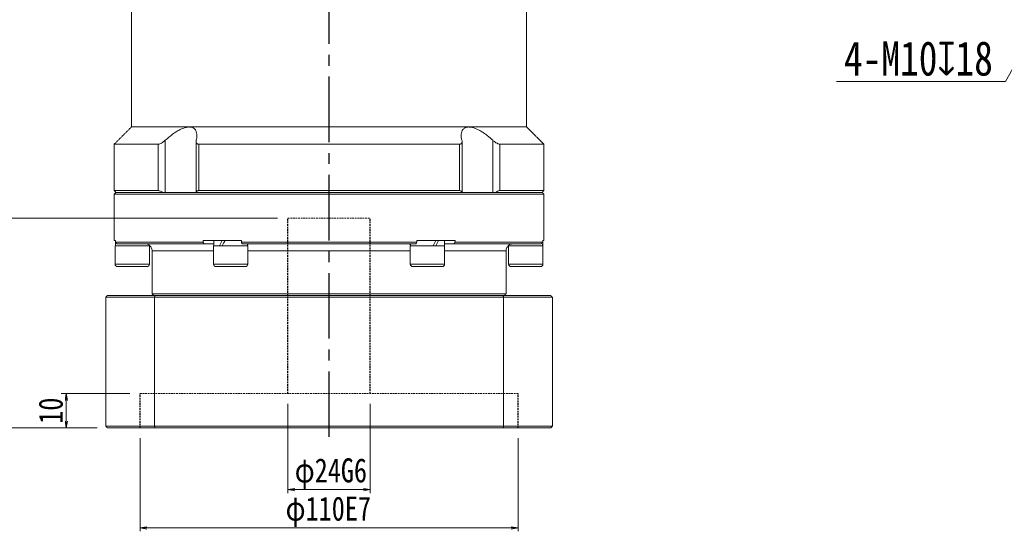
# Model space of a CAD drawing. Header units: millimetres. Extents: x 36 to 1352, y 12 to 678.
# Tile 3 of 5: x 197 to 483, y 253 to 402. Entities that reach past the tile are written whole.
import ezdxf

# ---------------------------------------------------------------- set-up
doc = ezdxf.new("R2010")
doc.units = ezdxf.units.MM
doc.linetypes.add('CENTER2', pattern=[28.575, 19.05, -3.175, 3.175, -3.175])
doc.linetypes.add('DASHED', pattern=[0.75, 0.5, -0.25])
doc.layers.add('3中心线层', color=1, linetype='CENTER2')
doc.layers.add('尺寸线层', color=3, linetype='Continuous', lineweight=18)
doc.styles.add('宋体', font='SimSun.ttf', dxfattribs={"width": 0.8})
doc.dimstyles.new('A水平标注$0', dxfattribs={"dimtxt": 3.5, "dimasz": 2, "dimexe": 1.5, "dimexo": 3, "dimgap": 1.1, "dimtad": 1, "dimtoh": 1, "dimdec": 4, "dimdsep": 46, "dimtxsty": '宋体', "dimblk": 'OPEN', "dimcen": 3, "dimclrd": 3, "dimclre": 3, "dimclrt": 6, "dimadec": 0, "dimazin": 0, "dimtm": 1e-09, "dimtfac": 1, "dimtdec": 4, "dimtix": 1, "dimtmove": 0, "dimatfit": 3, "dimldrblk": 'OPEN', "dimfxl": 0, "dimlwd": 13, "dimlwe": 13, "dimarcsym": 0})
doc.dimstyles.new('D直径标注φ25', dxfattribs={"dimtxt": 3.5, "dimasz": 2, "dimexe": 1, "dimexo": 3, "dimtad": 1, "dimtoh": 1, "dimdec": 1, "dimdsep": 46, "dimtxsty": '宋体', "dimblk": 'OPEN', "dimcen": 3, "dimclrd": 3, "dimclre": 3, "dimclrt": 130, "dimadec": 0, "dimazin": 0, "dimtm": 1e-09, "dimtfac": 1, "dimtdec": 1, "dimtmove": 0, "dimatfit": 0, "dimldrblk": 'OPEN', "dimfxl": 0, "dimlwd": 13, "dimlwe": 13, "dimarcsym": 0})
doc.dimstyles.new('螺孔(M8-7H)', dxfattribs={"dimtxt": 3.5, "dimasz": 2, "dimexe": 1.25, "dimexo": 3, "dimtad": 1, "dimtoh": 1, "dimdec": 4, "dimdsep": 46, "dimtxsty": '宋体', "dimblk": 'OPEN', "dimcen": 3, "dimclrd": 3, "dimclre": 3, "dimclrt": 2, "dimadec": 0, "dimazin": 0, "dimtm": 1e-09, "dimtfac": 1, "dimtdec": 4, "dimtmove": 0, "dimatfit": 3, "dimldrblk": 'OPEN', "dimfxl": 0, "dimlwd": 9, "dimlwe": 9, "dimarcsym": 0})

# ---------------------------------------------------------------- blocks, each defined once
blk = doc.blocks.new('_Open')
at = {"color": 0, "linetype": 'ByBlock', "lineweight": -2}
for p, q in [((-1, 0.17), (0, 0)), ((-1, -0.17), (0, 0)), ((0, 0), (-1, 0))]:
    blk.add_line(p, q, dxfattribs=at)
blk = doc.blocks.new('*D32')
at = {"color": 3, "lineweight": 9, "transparency": 16777216}
for p, q in [((521.45, 451.94), (522.42, 453.69)), ((520.47, 450.2), (515.57, 441.48)), ((483.41, 384.28), (514.59, 439.74)), ((434.24, 384.28), (483.41, 384.28))]:
    blk.add_line(p, q, dxfattribs=at)
at = {"layer": 'Defpoints', "color": 0, "transparency": 16777216}
for p in [(520.47, 450.2), (515.57, 441.48)]:
    blk.add_point(p, dxfattribs=at)
at = {"color": 3, "lineweight": 9, "transparency": 16777216, "xscale": 2, "yscale": 2, "zscale": 2}
for p, rotation in [((520.47, 450.2), 240.6614555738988), ((515.57, 441.48), 60.66145557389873)]:
    blk.add_blockref('_Open', p, dxfattribs=dict(at, rotation=rotation))
at = {"color": 2, "transparency": 16777216, "insert": (458.08, 390.89), "char_height": 10, "attachment_point": 5, "style": '宋体', "bg_fill": 3, "box_fill_scale": 1.1, "bg_fill_color": 257, "bg_fill_transparency": 0}
blk.add_mtext('4-M10{\\famgdt|b0|i0|c0|p0;x}{18}', dxfattribs=at)
blk = doc.blocks.new('*D35')
at = {"color": 3, "lineweight": 13, "transparency": 16777216}
for p, q in [((231.58, 280.52), (231.58, 253.45)), ((341.58, 280.52), (341.58, 253.45)), ((233.58, 254.45), (339.58, 254.45))]:
    blk.add_line(p, q, dxfattribs=at)
at = {"layer": 'Defpoints', "color": 0, "transparency": 16777216}
for p in [(231.58, 283.52), (341.58, 283.52), (341.58, 254.45)]:
    blk.add_point(p, dxfattribs=at)
at = {"color": 3, "lineweight": 13, "transparency": 16777216, "xscale": 2, "yscale": 2, "zscale": 2, "rotation": 180}
blk.add_blockref('_Open', (231.58, 254.45), dxfattribs=at)
at = {"color": 3, "lineweight": 13, "transparency": 16777216, "xscale": 2, "yscale": 2, "zscale": 2}
blk.add_blockref('_Open', (341.58, 254.45), dxfattribs=at)
at = {"color": 130, "transparency": 16777216, "insert": (286.37, 259.11), "char_height": 7, "attachment_point": 5, "style": '宋体', "bg_fill": 3, "box_fill_scale": 1.1, "bg_fill_color": 256, "bg_fill_true_color": 13158600, "bg_fill_transparency": 0}
blk.add_mtext('φ110E7', dxfattribs=at)
blk = doc.blocks.new('*D36')
at = {"color": 3, "lineweight": 13, "transparency": 16777216}
for p, q in [((274.58, 290.52), (274.58, 264.56)), ((298.58, 290.52), (298.58, 264.56)), ((276.58, 265.56), (296.58, 265.56))]:
    blk.add_line(p, q, dxfattribs=at)
at = {"layer": 'Defpoints', "color": 0, "transparency": 16777216}
for p in [(274.58, 293.52), (298.58, 293.52)]:
    blk.add_point(p, dxfattribs=at)
at = {"color": 3, "lineweight": 13, "transparency": 16777216, "xscale": 2, "yscale": 2, "zscale": 2, "rotation": 180}
blk.add_blockref('_Open', (274.58, 265.56), dxfattribs=at)
at = {"color": 3, "lineweight": 13, "transparency": 16777216, "xscale": 2, "yscale": 2, "zscale": 2}
blk.add_blockref('_Open', (298.58, 265.56), dxfattribs=at)
at = {"color": 130, "transparency": 16777216, "insert": (287.12, 270.22), "char_height": 7, "attachment_point": 5, "style": '宋体', "bg_fill": 3, "box_fill_scale": 1.1, "bg_fill_color": 256, "bg_fill_true_color": 13158600, "bg_fill_transparency": 0}
blk.add_mtext('φ24G6', dxfattribs=at)
at = {"layer": 'Defpoints', "color": 0, "transparency": 16777216}
blk.add_point((298.58, 265.56), dxfattribs=at)
blk = doc.blocks.new('*D37')
at = {"layer": 'Defpoints', "color": 0, "transparency": 16777216}
for p in [(231.58, 293.52), (210.13, 283.52), (222.08, 283.52)]:
    blk.add_point(p, dxfattribs=at)
at = {"layer": '尺寸线层', "color": 3, "lineweight": 13, "transparency": 16777216}
for p, q in [((228.58, 293.52), (208.63, 293.52)), ((210.13, 291.52), (210.13, 285.52)), ((219.08, 283.52), (208.63, 283.52))]:
    blk.add_line(p, q, dxfattribs=at)
at = {"layer": '尺寸线层', "color": 3, "lineweight": 13, "transparency": 16777216, "xscale": 2, "yscale": 2, "zscale": 2}
for p, rotation in [((210.13, 293.52), 90), ((210.13, 283.52), 270)]:
    blk.add_blockref('_Open', p, dxfattribs=dict(at, rotation=rotation))
at = {"layer": '尺寸线层', "color": 6, "transparency": 16777216, "insert": (205.63, 288.52), "char_height": 7, "attachment_point": 5, "rotation": 90, "style": '宋体', "bg_fill": 3, "box_fill_scale": 1.1, "bg_fill_color": 256, "bg_fill_true_color": 13158600, "bg_fill_transparency": 0}
blk.add_mtext('10', dxfattribs=at)
blk = doc.blocks.new('*D38')
at = {"layer": 'Defpoints', "color": 0, "transparency": 16777216}
for p in [(274.58, 344.52), (190.23, 283.52), (222.08, 283.52)]:
    blk.add_point(p, dxfattribs=at)
at = {"layer": '尺寸线层', "color": 3, "lineweight": 13, "transparency": 16777216}
for p, q in [((271.58, 344.52), (188.73, 344.52)), ((190.23, 342.52), (190.23, 285.52)), ((219.08, 283.52), (188.73, 283.52))]:
    blk.add_line(p, q, dxfattribs=at)
at = {"layer": '尺寸线层', "color": 3, "lineweight": 13, "transparency": 16777216, "xscale": 2, "yscale": 2, "zscale": 2}
for p, rotation in [((190.23, 344.52), 90), ((190.23, 283.52), 270)]:
    blk.add_blockref('_Open', p, dxfattribs=dict(at, rotation=rotation))
at = {"layer": '尺寸线层', "color": 6, "transparency": 16777216, "insert": (185.73, 313.02), "char_height": 7, "attachment_point": 5, "rotation": 90, "style": '宋体', "bg_fill": 3, "box_fill_scale": 1.1, "bg_fill_color": 256, "bg_fill_true_color": 13158600, "bg_fill_transparency": 0}
blk.add_mtext('61', dxfattribs=at)

msp = doc.modelspace()

# ---------------------------------------------------------------- linework, layer by layer
at = {"color": 7, "linetype": 'Continuous', "lineweight": 15}
for p, q in [((245.92383, 371.01902), (229.08247, 371.01902)), ((327.24111, 371.01902), (245.92383, 371.01902)), ((344.08247, 371.01902), (327.24111, 371.01902)), ((238.93723, 352.01902), (238.93723, 367.16639)), ((334.22771, 367.16639), (334.22771, 352.01902)), ((236.89846, 366.01902), (224.08247, 366.01902)), ((236.89846, 366.01902), (236.89846, 352.51902)), ((324.50014, 366.01902), (248.6648, 366.01902)), ((248.6648, 352.51902), (248.6648, 366.01902)), ((324.50014, 366.01902), (324.50014, 352.51902)), ((349.08247, 366.01902), (336.26647, 366.01902)), ((336.26647, 352.51902), (336.26647, 366.01902)), ((236.89846, 352.51902), (224.08247, 352.51902)), ((324.50014, 352.51902), (248.6648, 352.51902)), ((349.08247, 352.51902), (336.26647, 352.51902)), ((224.08247, 351.51902), (286.58247, 351.51902)), ((286.58247, 352.01902), (224.58247, 352.01902)), ((224.58247, 352.01902), (238.11984, 352.01902)), ((247.91241, 352.01902), (325.25253, 352.01902)), ((348.58247, 352.01902), (286.58247, 352.01902)), ((286.58247, 351.51902), (349.08247, 351.51902)), ((335.0451, 352.01902), (348.58247, 352.01902)), ((224.08247, 338.01902), (224.41635, 338.01902)), ((229.33247, 336.41902), (224.33247, 336.41902)), ((224.41635, 337.51902), (224.41635, 338.01902)), ((249.91208, 337.51902), (224.41635, 337.51902)), ((224.91002, 337.01902), (250.2343, 337.01902)), ((234.33247, 336.41902), (229.33247, 336.41902)), ((249.91208, 338.01902), (249.91208, 337.51902)), ((249.91208, 338.01902), (261.08674, 338.01902)), ((250.2343, 337.01902), (253.01747, 337.01902)), ((262.28759, 336.41902), (252.95747, 336.41902)), ((261.08674, 337.51902), (261.08674, 338.01902)), ((312.0782, 337.51902), (261.08674, 337.51902)), ((261.25819, 337.01902), (311.90675, 337.01902)), ((262.95747, 336.41902), (262.28759, 336.41902)), ((263.26922, 337.01902), (263.45747, 337.01902)), ((309.70747, 337.01902), (309.89571, 337.01902)), ((320.20747, 336.41902), (310.20747, 336.41902)), ((312.0782, 338.01902), (312.0782, 337.51902)), ((312.0782, 338.01902), (323.25285, 338.01902)), ((320.14747, 337.01902), (322.93064, 337.01902)), ((322.93064, 337.01902), (348.25492, 337.01902)), ((323.25285, 337.51902), (323.25285, 338.01902)), ((348.74858, 337.51902), (323.25285, 337.51902)), ((348.83247, 336.41902), (338.83247, 336.41902)), ((348.74858, 338.01902), (348.74858, 337.51902)), ((348.74858, 338.01902), (349.08247, 338.01902)), ((235.08247, 335.01902), (252.95747, 335.01902)), ((262.95747, 335.01902), (310.20747, 335.01902)), ((320.20747, 335.01902), (338.08247, 335.01902)), ((229.33247, 331.16902), (224.33247, 331.16902)), ((225.08247, 330.41902), (229.33247, 330.41902)), ((234.33247, 331.16902), (229.33247, 331.16902)), ((229.33247, 330.41902), (233.58247, 330.41902)), ((262.28759, 331.16902), (252.95747, 331.16902)), ((253.70747, 330.41902), (261.63808, 330.41902)), ((261.63808, 330.41902), (262.20747, 330.41902)), ((262.95747, 331.16902), (262.28759, 331.16902)), ((320.20747, 331.16902), (310.20747, 331.16902)), ((310.95747, 330.41902), (319.45747, 330.41902)), ((348.83247, 331.16902), (338.83247, 331.16902)), ((339.58247, 330.41902), (348.08247, 330.41902)), ((221.58247, 321.51902), (235.77646, 321.51902)), ((221.58247, 321.51902), (221.58247, 284.01902)), ((235.94898, 322.01902), (222.08247, 322.01902)), ((338.08247, 322.51902), (235.08247, 322.51902)), ((235.77646, 321.51902), (337.38847, 321.51902)), ((235.77646, 284.01902), (235.77646, 321.51902)), ((337.21595, 322.01902), (235.94898, 322.01902)), ((351.08247, 322.01902), (337.21595, 322.01902)), ((337.38847, 321.51902), (337.38847, 284.01902)), ((337.38847, 321.51902), (351.58247, 321.51902)), ((351.58247, 284.01902), (351.58247, 321.51902)), ((235.77646, 284.01902), (221.58247, 284.01902)), ((337.38847, 284.01902), (235.77646, 284.01902)), ((351.58247, 284.01902), (337.38847, 284.01902)), ((222.08247, 283.51902), (235.94898, 283.51902)), ((235.94898, 283.51902), (337.21595, 283.51902)), ((337.21595, 283.51902), (351.08247, 283.51902))]:
    msp.add_line(p, q, dxfattribs=at)
at = {"color": 6, "linetype": 'DASHED', "lineweight": 15}
for p, q in [((274.58247, 344.51902), (298.58247, 344.51902)), ((231.58247, 293.51902), (341.58247, 293.51902))]:
    msp.add_line(p, q, dxfattribs=at)
at = {"color": 7, "linetype": 'Continuous', "lineweight": 15}
for centre, radius, start, end in [((233.08247, 335.01902), 2, 0, 30.1681269), ((340.08247, 335.01902), 2, 149.8150812, 180), ((225.08247, 331.16902), 0.75, 180, 270), ((233.58247, 331.16902), 0.75, 270, 0), ((253.70747, 331.16902), 0.75, 180, 270), ((262.20747, 331.16902), 0.75, 270, 0), ((310.95747, 331.16902), 0.75, 180, 270), ((319.45747, 331.16902), 0.75, 270, 0), ((339.58247, 331.16902), 0.75, 180, 270), ((348.08247, 331.16902), 0.75, 270, 0)]:
    msp.add_arc(centre, radius, start, end, dxfattribs=at)
at = {"color": 7, "linetype": 'Continuous', "lineweight": 15, "extrusion": (0, 0, -1)}
for centre, major_axis, ratio, start_param, end_param in [((229.33247, 338.01902), (0, 8.55633), 0.577350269, 4.618754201, 4.71238898), ((229.33247, 336.41902), (0, 8.55633), 0.577350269, 4.71238898, 4.837645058), ((257.95747, 338.01902), (4.54557, 8.49348), 0.227735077, 4.403003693, 4.591107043), ((257.95747, 336.41902), (4.54557, 8.49348), 0.227735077, 4.591107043, 4.779210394), ((257.95747, 338.01902), (3.07332, 5.74255), 0.227735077, 4.452374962, 4.591107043), ((315.20747, 338.01902), (4.54557, 8.49348), 0.227735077, 1.44951439, 1.63761774), ((315.20747, 336.41902), (3.07332, 5.74255), 0.227735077, 1.310782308, 1.44951439), ((315.20747, 336.41902), (4.54557, 8.49348), 0.227735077, 1.261411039, 1.44951439), ((343.83247, 338.01902), (0, 8.55633), 0.577350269, 1.570796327, 1.758899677), ((343.83247, 336.41902), (0, 8.55633), 0.577350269, 1.477161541, 1.570796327)]:
    msp.add_ellipse(centre, major_axis=major_axis, ratio=ratio, start_param=start_param, end_param=end_param, dxfattribs=at)
at = {"color": 7, "linetype": 'Continuous', "lineweight": 15}
for points in [[(229.08247, 371.01902), (229.08247, 407.01902)], [(344.08247, 407.01902), (344.08247, 371.01902)], [(224.08247, 366.01902), (229.08247, 371.01902)], [(344.08247, 371.01902), (349.08247, 366.01902)], [(247.87816, 352.01902), (247.87816, 366.78892)], [(325.28677, 366.78923), (325.28677, 352.01902)], [(224.08247, 352.51902), (224.08247, 366.01902)], [(349.08247, 366.01902), (349.08247, 352.51902)], [(224.58247, 352.01902), (224.08247, 352.51902)], [(349.08247, 352.51902), (348.58247, 352.01902)], [(224.08247, 351.51902), (224.58247, 352.01902)], [(224.08247, 338.01902), (224.08247, 351.51902)], [(348.58247, 352.01902), (349.08247, 351.51902)], [(349.08247, 351.51902), (349.08247, 338.01902)], [(224.33247, 331.16902), (224.33247, 336.41902)], [(224.41635, 337.51902), (224.91002, 337.01902)], [(234.27247, 336.64408), (234.27247, 336.41902)], [(234.33247, 336.41902), (234.33247, 331.16902)], [(250.2343, 337.01902), (249.91208, 337.51902)], [(252.95747, 331.16902), (252.95747, 336.41902)], [(253.01747, 336.41902), (253.01747, 338.01902)], [(261.08674, 337.51902), (261.25819, 337.01902)], [(262.89747, 337.01902), (262.89747, 336.41902)], [(262.95747, 336.41902), (262.95747, 331.16902)], [(310.20747, 331.16902), (310.20747, 336.41902)], [(310.26747, 336.41902), (310.26747, 337.01902)], [(311.90675, 337.01902), (312.0782, 337.51902)], [(320.14747, 338.01902), (320.14747, 336.41902)], [(320.20747, 336.41902), (320.20747, 331.16902)], [(323.25285, 337.51902), (322.93064, 337.01902)], [(338.83247, 331.16902), (338.83247, 336.41902)], [(338.89247, 336.41902), (338.89247, 336.61142)], [(348.25492, 337.01902), (348.74858, 337.51902)], [(348.83247, 336.41902), (348.83247, 331.16902)], [(235.08247, 322.51902), (235.08247, 335.01902)], [(338.08247, 335.01902), (338.08247, 322.51902)], [(221.58247, 321.51902), (222.08247, 322.01902)], [(235.58247, 322.01902), (235.08247, 322.51902)], [(235.94898, 322.01902), (235.77646, 321.51902)], [(337.38847, 321.51902), (337.21595, 322.01902)], [(338.08247, 322.51902), (337.58247, 322.01902)], [(351.08247, 322.01902), (351.58247, 321.51902)], [(222.08247, 283.51902), (221.58247, 284.01902)], [(235.77646, 284.01902), (235.94898, 283.51902)], [(337.21595, 283.51902), (337.38847, 284.01902)], [(351.58247, 284.01902), (351.08247, 283.51902)]]:
    msp.add_open_spline(points, degree=1, dxfattribs=at)
for points, knots in [([(245.92383, 371.01902), (245.5223, 370.98066), (244.69116, 370.90125), (243.35892, 370.34723), (242.1337, 369.65903), (240.64562, 368.65725), (239.6262, 367.76763), (238.93723, 367.16639)], [0, 0, 0, 0, 1.493533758, 3.091577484, 4.322036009, 5.554470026, 8.123989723, 8.123989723, 8.123989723, 8.123989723]), ([(247.92919, 367.16639), (247.98067, 367.39965), (248.08404, 367.86802), (248.13888, 368.58755), (248.08308, 369.31577), (247.87127, 369.9522), (247.52695, 370.44255), (247.10854, 370.76482), (246.59996, 370.96053), (246.19409, 371.01649), (245.95592, 371.01872), (245.92383, 371.01902)], [0, 0, 0, 0, 0.626246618, 1.257495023, 2.032414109, 2.823629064, 3.42820033, 4.048095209, 4.555440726, 5.077036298, 5.158257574, 5.158257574, 5.158257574, 5.158257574]), ([(327.24111, 371.01902), (327.0603, 371.00986), (326.69409, 370.99131), (326.22516, 370.84099), (325.82372, 370.60176), (325.45319, 370.21891), (325.17004, 369.66193), (325.03088, 368.91591), (325.04278, 368.07821), (325.17109, 367.4719), (325.23575, 367.16639)], [0, 0, 0, 0, 0.468845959, 0.949596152, 1.451964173, 1.965089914, 2.734777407, 3.526210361, 4.335728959, 5.157885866, 5.157885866, 5.157885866, 5.157885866]), ([(334.22771, 367.16639), (333.70101, 367.63136), (332.84941, 368.38314), (331.55968, 369.31514), (330.53101, 369.95482), (329.56414, 370.44386), (328.49608, 370.86171), (327.71585, 371.01461), (327.27357, 371.01872), (327.24111, 371.01902)], [0, 0, 0, 0, 1.980910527, 3.202878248, 4.450542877, 5.416537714, 6.381330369, 7.998144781, 8.126222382, 8.126222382, 8.126222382, 8.126222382]), ([(238.93723, 367.16639), (238.67858, 366.94488), (238.25177, 366.57935), (237.62498, 366.21598), (237.18905, 366.04435), (236.98429, 366.0265), (236.89846, 366.01902)], [0, 0, 0, 0, 0.923658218, 1.524159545, 2.020218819, 2.378137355, 2.378137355, 2.378137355, 2.378137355]), ([(248.6648, 366.01902), (248.59655, 366.02233), (248.4577, 366.02907), (248.28499, 366.08231), (248.14151, 366.16361), (248.01813, 366.28315), (247.92534, 366.44794), (247.87664, 366.66156), (247.87428, 366.90237), (247.91078, 367.07787), (247.92919, 367.16639)], [0, 0, 0, 0, 0.165195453, 0.336098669, 0.501143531, 0.67031152, 0.899665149, 1.135559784, 1.381616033, 1.632058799, 1.632058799, 1.632058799, 1.632058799]), ([(325.23575, 367.16639), (325.25751, 367.05619), (325.30165, 366.83262), (325.2757, 366.56544), (325.1968, 366.35975), (325.09211, 366.22137), (324.95434, 366.11805), (324.80756, 366.05738), (324.65374, 366.02453), (324.55165, 366.02087), (324.50014, 366.01902)], [0, 0, 0, 0, 0.312581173, 0.634124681, 0.837734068, 1.046108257, 1.214079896, 1.386575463, 1.508153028, 1.631948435, 1.631948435, 1.631948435, 1.631948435]), ([(336.26647, 366.01902), (336.1458, 366.03301), (335.90499, 366.06092), (335.39879, 366.28843), (334.81522, 366.65588), (334.42782, 366.99251), (334.22771, 367.16639)], [0, 0, 0, 0, 0.48914015, 0.976123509, 1.653805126, 2.377879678, 2.377879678, 2.377879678, 2.377879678]), ([(236.89846, 352.51902), (237.01901, 352.50486), (237.25956, 352.47659), (237.69817, 352.28288), (237.98295, 352.10468), (238.11984, 352.01902)], [0, 0, 0, 0, 0.457440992, 0.912864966, 1.334419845, 1.334419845, 1.334419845, 1.334419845]), ([(247.91241, 352.01902), (247.96077, 352.1298), (248.04969, 352.33347), (248.33601, 352.4948), (248.56912, 352.51197), (248.6648, 352.51902)], [0, 0, 0, 0, 0.4023771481, 0.7397651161, 0.974629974, 0.974629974, 0.974629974, 0.974629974]), ([(324.50014, 352.51902), (324.63397, 352.50486), (324.90103, 352.47659), (325.14631, 352.28288), (325.21805, 352.10468), (325.25253, 352.01902)], [0, 0, 0, 0, 0.33430891, 0.6671437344, 0.9752262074, 0.9752262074, 0.9752262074, 0.9752262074]), ([(335.0451, 352.01902), (335.22507, 352.1298), (335.55595, 352.33347), (335.98408, 352.4948), (336.1843, 352.51197), (336.26647, 352.51902)], [0, 0, 0, 0, 0.551089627, 1.013171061, 1.334838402, 1.334838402, 1.334838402, 1.334838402]), ([(234.81223, 336.02585), (234.80954, 336.03367), (234.80075, 336.0592), (234.42962, 336.61888), (233.82235, 336.97222), (233.35749, 337.00857), (233.22384, 337.01902)], [0, 0, 0, 0, 0.326549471, 1.065534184, 1.708406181, 1.967821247, 1.967821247, 1.967821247, 1.967821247]), ([(262.89747, 336.87789), (262.93333, 336.89865), (263.09802, 336.99398), (263.19408, 337.00803), (263.26922, 337.01902)], [0, 0, 0, 0, 0.0872534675, 0.4007646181, 0.4007646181, 0.4007646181, 0.4007646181]), ([(309.89571, 337.01902), (309.98171, 337.00727), (310.07087, 336.99509), (310.26072, 336.88618), (310.26747, 336.88231)], [0, 0, 0, 0, 0.3845346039, 0.3986983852, 0.3986983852, 0.3986983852, 0.3986983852]), ([(339.94109, 337.01902), (339.75705, 337.00004), (339.21277, 336.94389), (338.72323, 336.55519), (338.43997, 336.19579), (338.32348, 335.971), (338.34673, 336.01463), (338.35271, 336.02585)], [0, 0, 0, 0, 0.371254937, 1.097915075, 1.483628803, 1.880459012, 2.017902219, 2.017902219, 2.017902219, 2.017902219])]:
    msp.add_open_spline(points, degree=3, knots=knots, dxfattribs=at)
at = {"layer": '3中心线层'}
msp.add_line((286.58247, 280.90233), (286.58247, 416.51902), dxfattribs=at)
at = {"layer": '3中心线层', "color": 6, "linetype": 'DASHED'}
for p, q in [((231.58247, 283.51902), (231.58247, 293.51902)), ((341.58247, 283.51902), (341.58247, 293.51902))]:
    msp.add_line(p, q, dxfattribs=at)

# ---------------------------------------------------------------- dimensions: what is measured, and where the dimension line sits
dim = msp.add_diameter_dim_2p(p1=(520.46509, 450.20125), p2=(515.5654, 441.48385), text='4-M<>{\\famgdt|b0|i0|c0|p0;x}{18}', dimstyle='螺孔(M8-7H)', override={"dimtxt": 10, "dimgap": 1.5, "dimtad": 1, "dimtih": 0, "dimtoh": 1, "dimdec": 4, "dimlfac": 1, "dimpost": '<>', "dimcen": 0, "dimse1": 0, "dimse2": 0, "dimsd1": 0, "dimsd2": 0, "dimtix": 0, "dimtofl": 1, "dimatfit": 3, "dimtvp": 0.1})
dim.commit()
dim.dimension.update_dxf_attribs({"geometry": '*D32', "text_midpoint": (458.07829, 384.28043), "dimtype": 163})

# ---------------------------------------------------------------- next in the draw order: dimensions: what is measured, and where the dimension line sits
dim = msp.add_linear_dim(base=(341.58247, 254.45156), p1=(231.58247, 283.51902), p2=(341.58247, 283.51902), text='φ<>E7', dimstyle='D直径标注φ25', override={"dimtxt": 7, "dimgap": 1, "dimtad": 1, "dimdec": 1, "dimlfac": 1, "dimpost": '<>', "dimse1": 0, "dimse2": 0, "dimsd1": 0, "dimsd2": 0, "dimtofl": 1, "dimtvp": 0.1})
dim.commit()
dim.dimension.update_dxf_attribs({"geometry": '*D35', "text_midpoint": (286.36628, 254.45156), "dimtype": 160})

# ---------------------------------------------------------------- next in the draw order: dimensions: what is measured, and where the dimension line sits
dim = msp.add_linear_dim(base=(298.58247, 265.56379), p1=(274.58247, 293.51902), p2=(298.58247, 293.51902), text='φ<>G6', dimstyle='D直径标注φ25', override={"dimtxt": 7, "dimgap": 1, "dimtad": 1, "dimdec": 1, "dimlfac": 1, "dimpost": '<>', "dimse1": 0, "dimse2": 0, "dimsd1": 0, "dimsd2": 0, "dimtofl": 1, "dimtvp": 0.1})
dim.commit()
dim.dimension.update_dxf_attribs({"geometry": '*D36', "text_midpoint": (287.11862, 265.56379), "dimtype": 160})
at = {"layer": '尺寸线层'}
dim = msp.add_linear_dim(base=(210.12653, 283.51902), p1=(231.58247, 293.51902), p2=(222.08247, 283.51902), angle=90, dimstyle='A水平标注$0', override={"dimtxt": 7, "dimgap": 1, "dimblk": 'Open', "dimtfill": 1, "dimtfillclr": 256}, dxfattribs=at)
dim.commit()
dim.dimension.update_dxf_attribs({"geometry": '*D37', "text_midpoint": (210.12653, 288.51902), "dimtype": 160})

# ---------------------------------------------------------------- next in the draw order: linework, layer by layer
at = {"layer": '3中心线层', "color": 6, "linetype": 'DASHED'}
msp.add_line((298.58247, 293.51902), (298.58247, 344.51902), dxfattribs=at)

# ---------------------------------------------------------------- next in the draw order: dimensions: what is measured, and where the dimension line sits
at = {"layer": '尺寸线层'}
dim = msp.add_linear_dim(base=(190.22721, 283.51902), p1=(274.58247, 344.51902), p2=(222.08247, 283.51902), angle=90, dimstyle='A水平标注$0', override={"dimtxt": 7, "dimgap": 1, "dimblk": 'Open', "dimtfill": 1, "dimtfillclr": 256}, dxfattribs=at)
dim.commit()
dim.dimension.update_dxf_attribs({"geometry": '*D38', "text_midpoint": (190.22721, 313.01902), "dimtype": 160})

# ---------------------------------------------------------------- next in the draw order: linework, layer by layer
at = {"layer": '3中心线层', "color": 6, "linetype": 'DASHED'}
msp.add_line((274.58247, 293.51902), (274.58247, 344.51902), dxfattribs=at)

doc.saveas('drawing.dxf')
